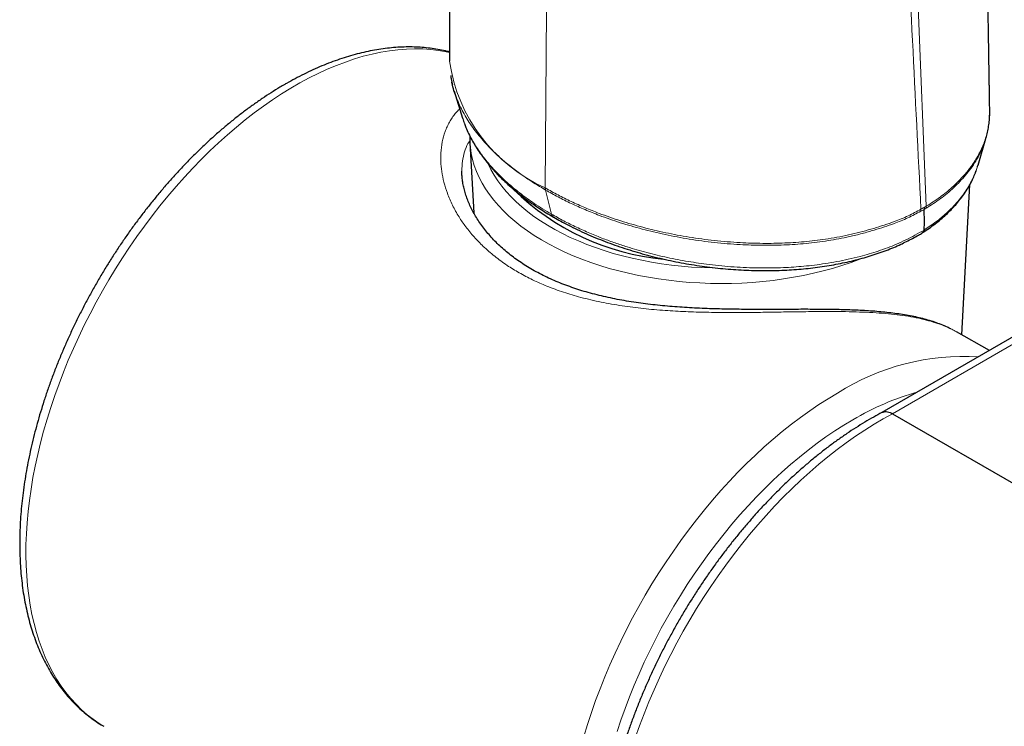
# Model space of a CAD drawing. Header units: millimetres. Extents: x 8 to 2236, y 12 to 2208.
# Tile 111 of 173: x 2026 to 2072, y 709 to 742. Entities that reach past the tile are written whole.
import ezdxf

# ---------------------------------------------------------------- set-up
doc = ezdxf.new("R2010")
doc.units = ezdxf.units.MM

msp = doc.modelspace()

# ---------------------------------------------------------------- linework, layer by layer
at = {"color": 252, "linetype": 'Continuous', "lineweight": 0}
for p, q in [((2064.67, 821.284), (2068.269, 733.51)), ((2050.689, 742.588), (2050.633, 734.358)), ((2050.633, 734.358), (2050.644, 734.262)), ((2050.644, 734.262), (2050.917, 733.147)), ((2082.824, 733.223), (2066.714, 723.912)), ((2068.013, 733.28), (2068.025, 733.372)), ((2068.17, 733.363), (2068.261, 733.421)), ((2068.261, 733.421), (2068.269, 733.51))]:
    msp.add_line(p, q, dxfattribs=at)
at = {"color": 7, "linetype": 'Continuous', "lineweight": 30}
for p, q in [((2046.199, 740.228), (2046.199, 740.221)), ((2046.413, 738.841), (2046.798, 737.595)), ((2046.804, 737.603), (2046.813, 737.576)), ((2047.145, 736.443), (2047.144, 736.458)), ((2047.145, 736.443), (2047.317, 733.206)), ((2070.667, 735.412), (2071.03, 736.646)), ((2070.663, 735.413), (2070.66, 735.403)), ((2069.918, 727.563), (2070.286, 734.51)), ((2083.442, 733.919), (2066.209, 723.959)), ((2071.198, 726.842), (2069.673, 727.701)), ((2066.714, 723.912), (2085.805, 712.89))]:
    msp.add_line(p, q, dxfattribs=at)
at = {"color": 252, "linetype": 'Continuous', "lineweight": 0, "flags": 128}
for points in [[(2046.2, 740.628), (2046.045, 740.661), (2045.69, 740.724), (2045.328, 740.767), (2044.958, 740.792), (2044.581, 740.799), (2044.198, 740.787), (2043.809, 740.756), (2043.414, 740.707), (2043.015, 740.639), (2042.611, 740.553), (2042.203, 740.449), (2041.791, 740.326), (2041.376, 740.186), (2040.958, 740.028), (2040.539, 739.851), (2040.117, 739.658), (2039.694, 739.447), (2039.271, 739.219), (2038.847, 738.975), (2038.424, 738.714), (2038.001, 738.436), (2037.579, 738.143), (2037.16, 737.835), (2036.742, 737.511), (2036.327, 737.172), (2035.915, 736.819), (2035.507, 736.452), (2035.103, 736.072), (2034.704, 735.678), (2034.309, 735.272), (2033.92, 734.853), (2033.537, 734.423), (2033.16, 733.982), (2032.79, 733.53), (2032.428, 733.067), (2032.073, 732.595), (2031.726, 732.114), (2031.387, 731.624), (2031.058, 731.127), (2030.737, 730.622), (2030.426, 730.11), (2030.125, 729.592), (2029.835, 729.068), (2029.555, 728.539), (2029.286, 728.005), (2029.028, 727.468), (2028.782, 726.928), (2028.548, 726.385), (2028.326, 725.84), (2028.116, 725.294), (2027.919, 724.747), (2027.735, 724.2), (2027.563, 723.654), (2027.405, 723.109), (2027.261, 722.565), (2027.13, 722.024), (2027.013, 721.486), (2026.909, 720.952), (2026.82, 720.422), (2026.745, 719.898), (2026.684, 719.378), (2026.637, 718.865), (2026.605, 718.358), (2026.587, 717.859), (2026.583, 717.368), (2026.594, 716.885), (2026.619, 716.411), (2026.659, 715.947), (2026.713, 715.492), (2026.781, 715.049), (2026.863, 714.616), (2026.959, 714.195), (2027.07, 713.787), (2027.194, 713.39), (2027.331, 713.007), (2027.483, 712.638), (2027.647, 712.282), (2027.825, 711.94), (2028.016, 711.613), (2028.219, 711.302), (2028.435, 711.006), (2028.664, 710.725), (2028.904, 710.461), (2029.156, 710.213), (2029.419, 709.982), (2029.694, 709.767), (2029.979, 709.57), (2030.184, 709.443)], [(2065.346, 731.114), (2065.198, 731.056), (2064.787, 730.906), (2064.365, 730.765), (2063.934, 730.635), (2063.493, 730.515), (2063.044, 730.407), (2062.587, 730.309), (2062.124, 730.222), (2061.655, 730.146), (2061.181, 730.082), (2060.702, 730.03), (2060.221, 729.989), (2059.736, 729.959), (2059.25, 729.942), (2058.763, 729.936), (2058.276, 729.942), (2057.79, 729.96), (2057.306, 729.989), (2056.824, 730.03), (2056.346, 730.083), (2055.872, 730.147), (2055.403, 730.223), (2054.94, 730.31), (2054.483, 730.408), (2054.034, 730.517), (2053.594, 730.637), (2053.162, 730.767), (2052.741, 730.908), (2052.329, 731.059), (2051.93, 731.219), (2051.542, 731.389), (2051.167, 731.569), (2050.805, 731.757), (2050.457, 731.953), (2050.124, 732.159), (2049.806, 732.371), (2049.503, 732.592), (2049.217, 732.819), (2048.948, 733.054), (2048.696, 733.294), (2048.461, 733.54), (2048.245, 733.792), (2048.047, 734.049), (2047.868, 734.311), (2047.708, 734.576), (2047.567, 734.845), (2047.446, 735.118), (2047.345, 735.393), (2047.264, 735.67), (2047.203, 735.949), (2047.162, 736.229), (2047.145, 736.443)], [(2048.004, 735.442), (2048.117, 735.212), (2048.265, 734.951), (2048.432, 734.694), (2048.617, 734.441), (2048.821, 734.193), (2049.044, 733.95), (2049.284, 733.713), (2049.541, 733.482), (2049.816, 733.258), (2050.106, 733.041), (2050.413, 732.831), (2050.735, 732.628), (2051.071, 732.434), (2051.421, 732.249), (2051.785, 732.072), (2052.162, 731.904), (2052.551, 731.746), (2052.951, 731.598), (2053.361, 731.459), (2053.782, 731.331), (2054.212, 731.213), (2054.65, 731.106), (2055.095, 731.01), (2055.547, 730.925), (2056.005, 730.851), (2056.469, 730.789), (2056.936, 730.738), (2057.407, 730.698), (2057.88, 730.671), (2058.354, 730.655), (2058.558, 730.651)], [(2052.412, 708.971), (2052.581, 709.524), (2052.764, 710.077), (2052.959, 710.631), (2053.167, 711.184), (2053.388, 711.736), (2053.621, 712.286), (2053.866, 712.834), (2054.122, 713.379), (2054.39, 713.92), (2054.67, 714.457), (2054.96, 714.989), (2055.261, 715.516), (2055.571, 716.036), (2055.892, 716.55), (2056.222, 717.057), (2056.561, 717.556), (2056.909, 718.046), (2057.265, 718.528), (2057.629, 719), (2058, 719.462), (2058.379, 719.913), (2058.764, 720.354), (2059.155, 720.783), (2059.552, 721.199), (2059.954, 721.603), (2060.361, 721.994), (2060.772, 722.372), (2061.187, 722.736), (2061.606, 723.085), (2062.027, 723.42), (2062.451, 723.74), (2062.877, 724.044), (2063.304, 724.333), (2063.733, 724.605), (2064.161, 724.861)], [(2064.875, 723.632), (2064.459, 723.384), (2064.043, 723.119), (2063.628, 722.838), (2063.215, 722.541), (2062.804, 722.229), (2062.396, 721.902), (2061.99, 721.561), (2061.588, 721.205), (2061.19, 720.835), (2060.796, 720.452), (2060.407, 720.057), (2060.024, 719.648), (2059.646, 719.228), (2059.275, 718.797), (2058.911, 718.355), (2058.553, 717.902), (2058.204, 717.44), (2057.862, 716.968), (2057.529, 716.488), (2057.204, 716), (2056.889, 715.504), (2056.584, 715.002), (2056.288, 714.493), (2056.003, 713.978), (2055.728, 713.459), (2055.465, 712.934), (2055.213, 712.407), (2054.972, 711.876), (2054.744, 711.342), (2054.527, 710.807), (2054.324, 710.27), (2054.132, 709.733), (2053.954, 709.196)], [(2066.714, 723.912), (2066.283, 723.677), (2065.853, 723.424), (2065.423, 723.155), (2064.994, 722.87), (2064.566, 722.569), (2064.14, 722.252), (2063.717, 721.92), (2063.296, 721.573), (2062.879, 721.212), (2062.465, 720.836), (2062.055, 720.447), (2061.651, 720.045), (2061.251, 719.63), (2060.857, 719.202), (2060.469, 718.763), (2060.088, 718.313), (2059.714, 717.852), (2059.347, 717.38), (2058.988, 716.899), (2058.637, 716.409), (2058.295, 715.91), (2057.962, 715.403), (2057.638, 714.889), (2057.324, 714.368), (2057.02, 713.841), (2056.727, 713.308), (2056.444, 712.77), (2056.173, 712.227), (2055.913, 711.681), (2055.665, 711.132), (2055.429, 710.58), (2055.205, 710.027), (2054.994, 709.472), (2054.796, 708.916)]]:
    msp.add_lwpolyline(points, dxfattribs=at)
at = {"color": 252, "linetype": 'Continuous', "lineweight": 0}
for centre, radius, start, end in [((2053.747, 741.321), 7.628, 188.2924, 245.9104), ((2070.004, 715.694), 10.87, 86.4295, 122.5146), ((2071.462, 712.459), 12.97, 106.0178, 120.5219)]:
    msp.add_arc(centre, radius, start, end, dxfattribs=at)
at = {"color": 7, "linetype": 'Continuous', "lineweight": 30}
msp.add_arc((2057.174, 742.447), 11.435, 225.4946, 264.6043, dxfattribs=at)
for points, knots in [([(2045.067, 826.907), (2045.07, 826.825), (2045.077, 826.579), (2045.089, 826.168), (2045.104, 825.666), (2045.119, 825.147), (2045.134, 824.599), (2045.147, 824.142), (2045.157, 823.8), (2045.163, 823.597), (2045.167, 823.438), (2045.171, 823.319), (2045.174, 823.198), (2045.178, 823.044), (2045.184, 822.827), (2045.192, 822.558), (2045.201, 822.237), (2045.212, 821.826), (2045.226, 821.327), (2045.242, 820.743), (2045.255, 820.256), (2045.265, 819.879), (2045.272, 819.624), (2045.278, 819.366), (2045.285, 819.119), (2045.291, 818.899), (2045.296, 818.719), (2045.299, 818.577), (2045.303, 818.444), (2045.307, 818.292), (2045.312, 818.096), (2045.318, 817.862), (2045.325, 817.592), (2045.334, 817.242), (2045.344, 816.832), (2045.356, 816.378), (2045.367, 815.945), (2045.377, 815.534), (2045.387, 815.155), (2045.395, 814.814), (2045.402, 814.537), (2045.407, 814.313), (2045.412, 814.112), (2045.418, 813.89), (2045.424, 813.629), (2045.431, 813.34), (2045.438, 813.034), (2045.446, 812.688), (2045.456, 812.302), (2045.466, 811.879), (2045.475, 811.455), (2045.485, 811.035), (2045.495, 810.621), (2045.503, 810.256), (2045.51, 809.954), (2045.515, 809.723), (2045.52, 809.514), (2045.524, 809.304), (2045.53, 809.074), (2045.536, 808.799), (2045.543, 808.476), (2045.551, 808.097), (2045.56, 807.675), (2045.57, 807.21), (2045.579, 806.784), (2045.587, 806.418), (2045.593, 806.138), (2045.598, 805.889), (2045.603, 805.678), (2045.606, 805.506), (2045.609, 805.361), (2045.612, 805.215), (2045.616, 805.041), (2045.62, 804.824), (2045.625, 804.577), (2045.63, 804.318), (2045.637, 803.985), (2045.645, 803.586), (2045.654, 803.144), (2045.662, 802.746), (2045.668, 802.396), (2045.674, 802.081), (2045.679, 801.835), (2045.683, 801.63), (2045.687, 801.441), (2045.691, 801.212), (2045.696, 800.96), (2045.7, 800.701), (2045.705, 800.449), (2045.71, 800.206), (2045.715, 799.891), (2045.722, 799.515), (2045.73, 799.087), (2045.736, 798.732), (2045.741, 798.447), (2045.745, 798.227), (2045.748, 798.031), (2045.751, 797.86), (2045.754, 797.712), (2045.756, 797.583), (2045.758, 797.455), (2045.761, 797.298), (2045.765, 797.092), (2045.769, 796.841), (2045.774, 796.519), (2045.78, 796.157), (2045.787, 795.755), (2045.793, 795.373), (2045.799, 795.013), (2045.804, 794.692), (2045.808, 794.425), (2045.812, 794.206), (2045.815, 794.013), (2045.818, 793.803), (2045.823, 793.507), (2045.829, 793.123), (2045.836, 792.663), (2045.843, 792.186), (2045.85, 791.707), (2045.857, 791.239), (2045.863, 790.77), (2045.87, 790.312), (2045.876, 789.872), (2045.882, 789.463), (2045.887, 789.11), (2045.891, 788.793), (2045.895, 788.507), (2045.899, 788.196), (2045.903, 787.898), (2045.907, 787.615), (2045.91, 787.356), (2045.914, 787.079), (2045.917, 786.791), (2045.921, 786.519), (2045.924, 786.29), (2045.926, 786.125), (2045.927, 786.007), (2045.928, 785.908), (2045.93, 785.757), (2045.933, 785.527), (2045.937, 785.215), (2045.941, 784.856), (2045.946, 784.462), (2045.951, 784.036), (2045.956, 783.587), (2045.961, 783.189), (2045.965, 782.848), (2045.968, 782.568), (2045.971, 782.283), (2045.974, 782.009), (2045.977, 781.768), (2045.979, 781.578), (2045.981, 781.412), (2045.983, 781.235), (2045.985, 781.01), (2045.988, 780.733), (2045.991, 780.412), (2045.995, 780.068), (2045.999, 779.722), (2046.002, 779.351), (2046.006, 778.956), (2046.011, 778.542), (2046.014, 778.158), (2046.017, 777.831), (2046.02, 777.565), (2046.022, 777.358), (2046.024, 777.178), (2046.025, 776.998), (2046.027, 776.794), (2046.03, 776.548), (2046.032, 776.26), (2046.035, 775.94), (2046.039, 775.531), (2046.043, 775.052), (2046.048, 774.51), (2046.052, 773.977), (2046.056, 773.501), (2046.06, 773.091), (2046.062, 772.755), (2046.065, 772.453), (2046.067, 772.154), (2046.07, 771.84), (2046.072, 771.488), (2046.075, 771.103), (2046.079, 770.673), (2046.082, 770.197), (2046.086, 769.717), (2046.089, 769.252), (2046.092, 768.819), (2046.095, 768.397), (2046.098, 767.985), (2046.1, 767.588), (2046.103, 767.217), (2046.105, 766.891), (2046.107, 766.614), (2046.108, 766.372), (2046.11, 766.133), (2046.111, 765.876), (2046.113, 765.592), (2046.115, 765.277), (2046.117, 764.931), (2046.119, 764.555), (2046.122, 764.152), (2046.124, 763.721), (2046.126, 763.267), (2046.129, 762.849), (2046.131, 762.491), (2046.132, 762.218), (2046.133, 761.996), (2046.134, 761.813), (2046.135, 761.642), (2046.136, 761.436), (2046.138, 761.173), (2046.139, 760.848), (2046.141, 760.49), (2046.143, 760.113), (2046.146, 759.36), (2046.15, 758.527), (2046.154, 757.628), (2046.156, 757.051), (2046.158, 756.602), (2046.159, 756.276), (2046.16, 756.07), (2046.161, 755.894), (2046.161, 755.748), (2046.162, 755.575), (2046.163, 755.345), (2046.164, 755.031), (2046.165, 754.657), (2046.167, 754.227), (2046.169, 753.743), (2046.17, 753.212), (2046.172, 752.636), (2046.174, 752.017), (2046.176, 751.487), (2046.177, 751.059), (2046.178, 750.762), (2046.179, 750.494), (2046.179, 750.271), (2046.18, 750.093), (2046.18, 749.959), (2046.18, 749.845), (2046.181, 749.721), (2046.181, 749.563), (2046.181, 749.368), (2046.182, 749.136), (2046.183, 748.868), (2046.184, 748.441), (2046.185, 747.878), (2046.187, 747.137), (2046.188, 746.366), (2046.19, 745.558), (2046.191, 744.762), (2046.192, 744.159), (2046.193, 743.758), (2046.193, 743.571), (2046.193, 743.415), (2046.193, 743.295), (2046.194, 743.207), (2046.194, 743.132), (2046.194, 743.038), (2046.194, 742.894), (2046.194, 742.692), (2046.195, 742.426), (2046.195, 742.102), (2046.195, 741.719), (2046.196, 741.277), (2046.197, 740.777), (2046.197, 740.419), (2046.197, 740.227), (2046.197, 740.221)], [0, 0, 0, 0, 0.002841, 0.008596, 0.014329, 0.020354, 0.02673, 0.033441, 0.036307, 0.038665, 0.040514, 0.041855, 0.042804, 0.044718, 0.047237, 0.050361, 0.054091, 0.05842, 0.064675, 0.071458, 0.078768, 0.081646, 0.084598, 0.087624, 0.090632, 0.093206, 0.095295, 0.0969, 0.098118, 0.099935, 0.102202, 0.104919, 0.108086, 0.111573, 0.117078, 0.122339, 0.127355, 0.132127, 0.136608, 0.140563, 0.143958, 0.146232, 0.148363, 0.150926, 0.153953, 0.157412, 0.160976, 0.164565, 0.169436, 0.174349, 0.179251, 0.18411, 0.188925, 0.193596, 0.196752, 0.199387, 0.201603, 0.203996, 0.20666, 0.209598, 0.213489, 0.217858, 0.222725, 0.22809, 0.233953, 0.237459, 0.240775, 0.243648, 0.246077, 0.248063, 0.249607, 0.251107, 0.253111, 0.255624, 0.258606, 0.261626, 0.264571, 0.270137, 0.275411, 0.279846, 0.283886, 0.287513, 0.290727, 0.292414, 0.29459, 0.29726, 0.300306, 0.303298, 0.306193, 0.308992, 0.311695, 0.317048, 0.321979, 0.326481, 0.329289, 0.331819, 0.334071, 0.336045, 0.33774, 0.339157, 0.340491, 0.342178, 0.344544, 0.347589, 0.350836, 0.355639, 0.360077, 0.364678, 0.36881, 0.372501, 0.375758, 0.378014, 0.380056, 0.382415, 0.385222, 0.390274, 0.395633, 0.401106, 0.406691, 0.412137, 0.417256, 0.422868, 0.427923, 0.432404, 0.436967, 0.440087, 0.44334, 0.446829, 0.450822, 0.453598, 0.456579, 0.459765, 0.463156, 0.466511, 0.469154, 0.471042, 0.472193, 0.473224, 0.47445, 0.477425, 0.481152, 0.485193, 0.489814, 0.494733, 0.499898, 0.505307, 0.50845, 0.51167, 0.514967, 0.51829, 0.521113, 0.523295, 0.524842, 0.526824, 0.529408, 0.532595, 0.536384, 0.540495, 0.544468, 0.548297, 0.553327, 0.558085, 0.56257, 0.5666, 0.569376, 0.571754, 0.573733, 0.575605, 0.577967, 0.580783, 0.58409, 0.587884, 0.591848, 0.59819, 0.604434, 0.61058, 0.61658, 0.620884, 0.624751, 0.628183, 0.631288, 0.635079, 0.639038, 0.643448, 0.648401, 0.653897, 0.659879, 0.664983, 0.669968, 0.674833, 0.679578, 0.684203, 0.688558, 0.692403, 0.695477, 0.698123, 0.700771, 0.703733, 0.707008, 0.710596, 0.714615, 0.718949, 0.7236, 0.728566, 0.733848, 0.7393, 0.743046, 0.746201, 0.748763, 0.750733, 0.752508, 0.754692, 0.757859, 0.761622, 0.765908, 0.770275, 0.774653, 0.791951, 0.799111, 0.805772, 0.811931, 0.814647, 0.817046, 0.819071, 0.82072, 0.822112, 0.825059, 0.828689, 0.833, 0.837994, 0.843588, 0.849744, 0.856395, 0.86354, 0.871179, 0.87477, 0.878354, 0.881465, 0.884047, 0.886101, 0.887627, 0.888673, 0.890073, 0.891901, 0.894156, 0.896839, 0.899949, 0.90344, 0.911619, 0.919471, 0.929125, 0.938322, 0.9475, 0.956721, 0.959227, 0.961393, 0.963202, 0.964653, 0.965542, 0.966238, 0.967264, 0.968813, 0.971211, 0.974285, 0.978035, 0.982463, 0.987567, 0.993347, 0.999804, 1, 1, 1, 1]), ([(2071.21, 737.966), (2071.21, 737.972), (2071.207, 738.107), (2071.203, 738.355), (2071.198, 738.691), (2071.193, 738.962), (2071.19, 739.173), (2071.187, 739.329), (2071.185, 739.461), (2071.183, 739.576), (2071.181, 739.692), (2071.18, 739.812), (2071.177, 739.947), (2071.175, 740.096), (2071.172, 740.258), (2071.169, 740.492), (2071.164, 740.807), (2071.157, 741.215), (2071.15, 741.629), (2071.144, 742.043), (2071.138, 742.449), (2071.131, 742.883), (2071.124, 743.344), (2071.116, 743.832), (2071.108, 744.345), (2071.101, 744.784), (2071.096, 745.13), (2071.093, 745.366), (2071.089, 745.568), (2071.087, 745.738), (2071.085, 745.877), (2071.083, 746.009), (2071.08, 746.166), (2071.077, 746.377), (2071.073, 746.645), (2071.069, 746.949), (2071.064, 747.266), (2071.058, 747.694), (2071.05, 748.214), (2071.041, 748.813), (2071.033, 749.359), (2071.026, 749.854), (2071.02, 750.299), (2071.014, 750.695), (2071.009, 751.039), (2071.005, 751.331), (2071.002, 751.573), (2070.998, 751.801), (2070.995, 752.053), (2070.991, 752.357), (2070.986, 752.699), (2070.98, 753.13), (2070.973, 753.65), (2070.964, 754.264), (2070.956, 754.9), (2070.947, 755.544), (2070.938, 756.185), (2070.931, 756.739), (2070.925, 757.2), (2070.92, 757.557), (2070.916, 757.881), (2070.912, 758.168), (2070.909, 758.42), (2070.906, 758.668), (2070.902, 758.929), (2070.899, 759.229), (2070.894, 759.555), (2070.89, 759.896), (2070.886, 760.234), (2070.882, 760.562), (2070.877, 760.934), (2070.872, 761.342), (2070.866, 761.788), (2070.861, 762.236), (2070.855, 762.709), (2070.849, 763.205), (2070.843, 763.708), (2070.836, 764.229), (2070.83, 764.765), (2070.824, 765.314), (2070.817, 765.848), (2070.811, 766.383), (2070.805, 766.935), (2070.799, 767.428), (2070.794, 767.839), (2070.79, 768.155), (2070.787, 768.459), (2070.784, 768.747), (2070.781, 769.029), (2070.777, 769.315), (2070.774, 769.638), (2070.77, 769.953), (2070.767, 770.24), (2070.764, 770.474), (2070.762, 770.676), (2070.76, 770.837), (2070.759, 770.967), (2070.758, 771.085), (2070.756, 771.247), (2070.753, 771.472), (2070.75, 771.77), (2070.747, 772.108), (2070.742, 772.485), (2070.738, 772.9), (2070.734, 773.284), (2070.73, 773.624), (2070.727, 773.897), (2070.725, 774.143), (2070.723, 774.356), (2070.721, 774.545), (2070.719, 774.734), (2070.716, 774.939), (2070.714, 775.172), (2070.711, 775.425), (2070.709, 775.688), (2070.706, 775.952), (2070.703, 776.207), (2070.701, 776.452), (2070.699, 776.68), (2070.696, 776.892), (2070.694, 777.082), (2070.693, 777.251), (2070.691, 777.421), (2070.689, 777.613), (2070.687, 777.847), (2070.684, 778.118), (2070.681, 778.407), (2070.678, 778.693), (2070.675, 779.042), (2070.671, 779.44), (2070.667, 779.837), (2070.664, 780.153), (2070.662, 780.398), (2070.66, 780.616), (2070.658, 780.808), (2070.656, 780.981), (2070.654, 781.157), (2070.652, 781.359), (2070.65, 781.6), (2070.648, 781.863), (2070.645, 782.131), (2070.643, 782.391), (2070.64, 782.674), (2070.637, 782.977), (2070.634, 783.296), (2070.631, 783.594), (2070.629, 783.845), (2070.627, 784.046), (2070.626, 784.204), (2070.625, 784.344), (2070.623, 784.476), (2070.622, 784.617), (2070.621, 784.787), (2070.619, 784.995), (2070.616, 785.232), (2070.614, 785.518), (2070.611, 785.839), (2070.608, 786.187), (2070.605, 786.526), (2070.602, 786.852), (2070.6, 787.13), (2070.598, 787.357), (2070.596, 787.534), (2070.595, 787.69), (2070.593, 787.828), (2070.592, 787.964), (2070.591, 788.122), (2070.589, 788.313), (2070.587, 788.54), (2070.585, 788.788), (2070.583, 789.043), (2070.581, 789.287), (2070.579, 789.513), (2070.577, 789.778), (2070.574, 790.072), (2070.571, 790.399), (2070.569, 790.708), (2070.566, 791.018), (2070.564, 791.338), (2070.561, 791.677), (2070.557, 792.139), (2070.552, 792.725), (2070.546, 793.44), (2070.542, 794.037), (2070.538, 794.504), (2070.535, 794.817), (2070.533, 795.104), (2070.531, 795.358), (2070.529, 795.59), (2070.527, 795.837), (2070.525, 796.123), (2070.523, 796.455), (2070.52, 796.813), (2070.517, 797.171), (2070.514, 797.523), (2070.512, 797.867), (2070.509, 798.206), (2070.507, 798.525), (2070.505, 798.812), (2070.503, 799.065), (2070.501, 799.304), (2070.499, 799.561), (2070.497, 799.856), (2070.494, 800.189), (2070.492, 800.55), (2070.489, 800.938), (2070.486, 801.351), (2070.483, 801.785), (2070.48, 802.18), (2070.478, 802.511), (2070.476, 802.756), (2070.474, 802.948), (2070.473, 803.105), (2070.472, 803.257), (2070.471, 803.429), (2070.47, 803.651), (2070.468, 803.925), (2070.465, 804.256), (2070.463, 804.626), (2070.46, 804.977), (2070.458, 805.302), (2070.456, 805.592), (2070.454, 805.886), (2070.452, 806.162), (2070.451, 806.389), (2070.449, 806.563), (2070.449, 806.69), (2070.448, 806.803), (2070.447, 806.916), (2070.446, 807.044), (2070.445, 807.22), (2070.443, 807.452), (2070.442, 807.744), (2070.438, 808.198), (2070.434, 808.803), (2070.43, 809.552), (2070.425, 810.192), (2070.422, 810.708), (2070.42, 811.083), (2070.418, 811.417), (2070.415, 811.755), (2070.413, 812.129), (2070.41, 812.571), (2070.407, 813.056), (2070.404, 813.572), (2070.401, 814.045), (2070.399, 814.452), (2070.397, 814.77), (2070.395, 815.04), (2070.394, 815.272), (2070.392, 815.493), (2070.391, 815.749), (2070.389, 816.06), (2070.387, 816.431), (2070.384, 816.836), (2070.382, 817.265), (2070.379, 817.657), (2070.377, 818.008), (2070.375, 818.315), (2070.374, 818.616), (2070.372, 818.892), (2070.371, 819.123), (2070.37, 819.306), (2070.369, 819.47), (2070.368, 819.647), (2070.366, 819.863), (2070.365, 820.12), (2070.363, 820.417), (2070.361, 820.739), (2070.36, 821.067), (2070.357, 821.493), (2070.354, 821.999), (2070.351, 822.571), (2070.348, 823.038), (2070.346, 823.41), (2070.345, 823.693), (2070.344, 823.871), (2070.343, 823.954)], [0, 0, 0, 0, 0.000187, 0.004721, 0.008628, 0.011908, 0.014161, 0.015977, 0.017357, 0.018748, 0.019985, 0.021386, 0.02295, 0.024677, 0.026567, 0.028621, 0.032811, 0.037551, 0.042831, 0.047235, 0.051954, 0.05699, 0.062342, 0.068011, 0.073998, 0.080201, 0.083318, 0.086053, 0.088406, 0.090375, 0.091962, 0.093258, 0.094955, 0.097444, 0.100587, 0.104308, 0.108027, 0.111622, 0.119199, 0.126156, 0.132491, 0.138203, 0.143395, 0.147988, 0.151983, 0.155379, 0.158176, 0.160403, 0.163324, 0.166942, 0.170984, 0.175231, 0.181927, 0.189077, 0.196547, 0.204014, 0.211463, 0.218894, 0.223334, 0.227574, 0.231345, 0.234643, 0.237591, 0.240155, 0.243267, 0.246659, 0.2506, 0.254613, 0.258529, 0.262348, 0.266069, 0.271492, 0.276558, 0.281602, 0.287105, 0.293005, 0.298867, 0.304612, 0.31116, 0.317532, 0.323726, 0.329759, 0.336162, 0.342954, 0.346939, 0.350462, 0.353965, 0.357553, 0.360473, 0.363779, 0.367531, 0.371728, 0.374738, 0.377541, 0.379878, 0.381747, 0.383151, 0.384423, 0.38584, 0.388812, 0.392269, 0.396206, 0.400586, 0.405402, 0.410656, 0.413958, 0.417271, 0.420145, 0.422544, 0.424695, 0.426735, 0.429115, 0.431835, 0.434856, 0.437926, 0.440994, 0.444062, 0.446816, 0.449532, 0.452007, 0.454209, 0.456137, 0.457914, 0.460123, 0.462839, 0.466065, 0.469563, 0.472895, 0.476051, 0.481738, 0.486744, 0.489909, 0.492754, 0.495279, 0.497485, 0.499459, 0.501293, 0.503641, 0.506502, 0.509693, 0.512809, 0.515835, 0.518772, 0.522664, 0.526387, 0.529911, 0.533068, 0.535111, 0.536946, 0.538573, 0.539992, 0.541535, 0.543505, 0.545924, 0.548785, 0.551758, 0.555913, 0.559959, 0.563898, 0.567728, 0.57132, 0.573608, 0.57566, 0.577478, 0.57906, 0.580459, 0.582236, 0.584548, 0.587137, 0.590162, 0.593196, 0.59603, 0.598665, 0.601101, 0.605272, 0.608925, 0.612515, 0.616054, 0.619714, 0.623676, 0.627893, 0.635849, 0.644109, 0.652855, 0.656692, 0.660421, 0.663763, 0.666714, 0.669279, 0.671877, 0.675343, 0.679244, 0.683488, 0.687826, 0.69177, 0.69578, 0.699839, 0.703602, 0.706933, 0.709833, 0.712446, 0.715278, 0.718833, 0.722729, 0.726937, 0.731447, 0.736261, 0.741377, 0.746599, 0.750089, 0.752943, 0.75516, 0.756774, 0.758452, 0.760461, 0.762802, 0.766186, 0.770059, 0.774372, 0.779122, 0.782332, 0.785715, 0.789272, 0.792608, 0.795364, 0.797217, 0.798666, 0.799831, 0.801139, 0.80263, 0.804303, 0.807301, 0.81075, 0.814517, 0.823165, 0.831901, 0.840711, 0.845574, 0.84995, 0.853837, 0.857242, 0.861774, 0.866946, 0.872693, 0.878734, 0.885032, 0.88924, 0.892983, 0.896139, 0.898705, 0.901098, 0.903861, 0.907668, 0.912011, 0.916824, 0.921844, 0.927047, 0.930552, 0.934135, 0.937792, 0.941103, 0.943796, 0.945871, 0.947498, 0.949542, 0.952066, 0.955071, 0.958556, 0.962468, 0.96634, 0.970064, 0.977387, 0.984062, 0.990086, 0.993748, 0.997095, 1, 1, 1, 1]), ([(2046.197, 740.652), (2046.163, 740.662), (2046.015, 740.702), (2045.746, 740.756), (2045.39, 740.815), (2045.027, 740.855), (2044.657, 740.879), (2044.282, 740.885), (2043.901, 740.875), (2043.514, 740.847), (2043.123, 740.801), (2042.727, 740.739), (2042.327, 740.659), (2041.924, 740.562), (2041.518, 740.448), (2041.109, 740.317), (2040.698, 740.169), (2040.286, 740.005), (2039.873, 739.824), (2039.46, 739.627), (2039.053, 739.418), (2038.755, 739.254), (2038.595, 739.162), (2038.565, 739.145)], [0, 0, 0, 0, 0.014903, 0.064747, 0.11477, 0.164991, 0.215423, 0.266072, 0.316938, 0.368015, 0.419293, 0.470755, 0.522386, 0.574163, 0.626068, 0.678079, 0.730177, 0.782343, 0.83456, 0.886813, 0.93909, 0.98867, 1, 1, 1, 1]), ([(2046.251, 739.561), (2046.26, 739.502), (2046.281, 739.36), (2046.314, 739.219), (2046.334, 739.136)], [0, 0, 0, 0, 0.4117044, 1, 1, 1, 1]), ([(2038.565, 739.145), (2038.492, 739.102), (2038.282, 738.98), (2037.935, 738.765), (2037.525, 738.497), (2037.117, 738.214), (2036.712, 737.917), (2036.309, 737.607), (2035.909, 737.283), (2035.513, 736.946), (2035.121, 736.597), (2034.733, 736.235), (2034.349, 735.862), (2033.971, 735.477), (2033.598, 735.081), (2033.231, 734.675), (2032.87, 734.258), (2032.516, 733.832), (2032.168, 733.396), (2031.827, 732.952), (2031.494, 732.499), (2031.168, 732.038), (2030.851, 731.569), (2030.542, 731.094), (2030.242, 730.612), (2029.951, 730.124), (2029.669, 729.631), (2029.396, 729.132), (2029.134, 728.629), (2028.881, 728.122), (2028.639, 727.611), (2028.408, 727.098), (2028.188, 726.581), (2027.978, 726.063), (2027.78, 725.544), (2027.594, 725.023), (2027.419, 724.502), (2027.257, 723.981), (2027.106, 723.46), (2026.968, 722.941), (2026.842, 722.423), (2026.729, 721.908), (2026.628, 721.395), (2026.541, 720.885), (2026.466, 720.378), (2026.405, 719.876), (2026.357, 719.379), (2026.323, 718.886), (2026.301, 718.399), (2026.294, 717.919), (2026.3, 717.445), (2026.32, 716.978), (2026.353, 716.519), (2026.401, 716.067), (2026.462, 715.625), (2026.536, 715.192), (2026.625, 714.768), (2026.727, 714.355), (2026.843, 713.953), (2026.972, 713.562), (2027.115, 713.182), (2027.27, 712.815), (2027.439, 712.461), (2027.62, 712.12), (2027.814, 711.793), (2028.02, 711.48), (2028.237, 711.181), (2028.466, 710.897), (2028.706, 710.628), (2028.957, 710.374), (2029.218, 710.136), (2029.489, 709.913), (2029.77, 709.706), (2030.003, 709.55), (2030.145, 709.468), (2030.187, 709.444)], [0, 0, 0, 0, 0.00743, 0.021455, 0.035475, 0.049492, 0.063503, 0.077509, 0.091509, 0.105503, 0.11949, 0.133472, 0.147447, 0.161416, 0.17538, 0.189338, 0.203291, 0.21724, 0.231185, 0.245126, 0.259064, 0.273, 0.286933, 0.300864, 0.314795, 0.328724, 0.342654, 0.356583, 0.370514, 0.384445, 0.398378, 0.412313, 0.426251, 0.440192, 0.454137, 0.468086, 0.482039, 0.495997, 0.509961, 0.523931, 0.537907, 0.55189, 0.56588, 0.579877, 0.593881, 0.607892, 0.621911, 0.635936, 0.649967, 0.664005, 0.678046, 0.692091, 0.706137, 0.720181, 0.734221, 0.748252, 0.762272, 0.776275, 0.790257, 0.804211, 0.818133, 0.832016, 0.845855, 0.859643, 0.873378, 0.887055, 0.900671, 0.914228, 0.927724, 0.941165, 0.954553, 0.967897, 0.981204, 0.994483, 1, 1, 1, 1]), ([(2046.488, 738.626), (2046.469, 738.677), (2046.407, 738.841), (2046.348, 739.048), (2046.318, 739.204), (2046.31, 739.246)], [0, 0, 0, 0, 0.248531, 0.802241, 1, 1, 1, 1]), ([(2071.027, 736.637), (2071.03, 736.647), (2071.063, 736.746), (2071.108, 736.939), (2071.161, 737.214), (2071.195, 737.493), (2071.211, 737.744), (2071.209, 737.902), (2071.208, 737.966)], [0, 0, 0, 0, 0.021788, 0.228125, 0.435635, 0.644797, 0.85591, 1, 1, 1, 1]), ([(2046.807, 737.573), (2046.819, 737.53), (2046.838, 737.465), (2046.863, 737.402), (2046.871, 737.381)], [0, 0, 0, 0, 0.669507, 1, 1, 1, 1]), ([(2046.886, 737.34), (2046.909, 737.28), (2046.966, 737.124), (2047.079, 736.874), (2047.223, 736.59), (2047.387, 736.307), (2047.57, 736.024), (2047.772, 735.743), (2047.992, 735.465), (2048.23, 735.19), (2048.486, 734.919), (2048.758, 734.653), (2049.046, 734.392), (2049.351, 734.137), (2049.671, 733.888), (2050.008, 733.644), (2050.342, 733.418), (2050.677, 733.207), (2050.896, 733.075), (2051.012, 733.011), (2051.013, 733.011)], [0, 0, 0, 0, 0.035688, 0.092801, 0.15064, 0.20921, 0.268781, 0.328986, 0.389814, 0.451165, 0.51293, 0.574995, 0.637239, 0.699529, 0.762241, 0.825466, 0.888891, 0.943073, 0.999581, 1, 1, 1, 1]), ([(2047.142, 736.757), (2047.141, 736.739), (2047.136, 736.64), (2047.141, 736.541), (2047.145, 736.459)], [0, 0, 0, 0, 0.175403, 1, 1, 1, 1]), ([(2070.639, 735.333), (2070.646, 735.352), (2070.654, 735.375), (2070.66, 735.399), (2070.661, 735.403)], [0, 0, 0, 0, 0.822251, 1, 1, 1, 1]), ([(2069.404, 727.839), (2069.354, 727.864), (2069.211, 727.934), (2068.964, 728.037), (2068.664, 728.147), (2068.351, 728.245), (2068.03, 728.331), (2067.698, 728.406), (2067.355, 728.471), (2066.999, 728.528), (2066.635, 728.576), (2066.264, 728.616), (2065.887, 728.649), (2065.505, 728.676), (2065.118, 728.697), (2064.729, 728.713), (2064.333, 728.724), (2063.931, 728.732), (2063.52, 728.737), (2063.102, 728.74), (2062.68, 728.741), (2062.256, 728.74), (2061.827, 728.739), (2061.392, 728.737), (2060.951, 728.736), (2060.505, 728.736), (2060.055, 728.737), (2059.602, 728.741), (2059.148, 728.747), (2058.692, 728.757), (2058.233, 728.77), (2057.774, 728.788), (2057.314, 728.811), (2056.854, 728.84), (2056.397, 728.875), (2055.944, 728.917), (2055.496, 728.965), (2055.052, 729.022), (2054.613, 729.087), (2054.179, 729.161), (2053.752, 729.243), (2053.333, 729.334), (2052.924, 729.434), (2052.524, 729.543), (2052.137, 729.661), (2051.761, 729.788), (2051.398, 729.924), (2051.044, 730.071), (2050.699, 730.227), (2050.364, 730.394), (2050.041, 730.571), (2049.732, 730.755), (2049.437, 730.948), (2049.157, 731.147), (2048.892, 731.354), (2048.643, 731.567), (2048.406, 731.788), (2048.182, 732.018), (2047.971, 732.256), (2047.777, 732.499), (2047.599, 732.744), (2047.438, 732.992), (2047.295, 733.239), (2047.17, 733.484), (2047.063, 733.727), (2046.973, 733.969), (2046.898, 734.21), (2046.841, 734.448), (2046.8, 734.679), (2046.776, 734.9), (2046.767, 735.052), (2046.769, 735.127), (2046.769, 735.135)], [0, 0, 0, 0, 0.009008, 0.02522, 0.041469, 0.057654, 0.0737, 0.089297, 0.105267, 0.121111, 0.136767, 0.152195, 0.167373, 0.182292, 0.196948, 0.211345, 0.225494, 0.239652, 0.253853, 0.268031, 0.282089, 0.295945, 0.309719, 0.323648, 0.337585, 0.351552, 0.365572, 0.379598, 0.393586, 0.407647, 0.421777, 0.435969, 0.450212, 0.464494, 0.478799, 0.493107, 0.50739, 0.521639, 0.535974, 0.550331, 0.564692, 0.579035, 0.593342, 0.607595, 0.62178, 0.635884, 0.64991, 0.663944, 0.678201, 0.692501, 0.706825, 0.721154, 0.735463, 0.749737, 0.76396, 0.778135, 0.792453, 0.807065, 0.821771, 0.836537, 0.851327, 0.866097, 0.880808, 0.89543, 0.909945, 0.924464, 0.939323, 0.95419, 0.968994, 0.98369, 0.998241, 1, 1, 1, 1]), ([(2046.767, 735.135), (2046.767, 735.134), (2046.767, 735.132), (2046.767, 735.13), (2046.767, 735.129)], [0, 0, 0, 0, 0.272999, 1, 1, 1, 1]), ([(2068.088, 732.281), (2068.125, 732.304), (2068.262, 732.39), (2068.485, 732.547), (2068.756, 732.751), (2069.012, 732.963), (2069.252, 733.182), (2069.477, 733.407), (2069.686, 733.639), (2069.878, 733.876), (2070.052, 734.118), (2070.209, 734.365), (2070.348, 734.615), (2070.468, 734.869), (2070.547, 735.054), (2070.58, 735.155), (2070.584, 735.168)], [0, 0, 0, 0, 0.0296777, 0.1101232, 0.1905512, 0.2709482, 0.3512891, 0.4315405, 0.5116615, 0.5916056, 0.6713239, 0.7507279, 0.8294851, 0.9083895, 0.9876665, 1, 1, 1, 1]), ([(2068.181, 733.453), (2068.181, 733.45), (2068.18, 733.418), (2068.175, 733.389), (2068.17, 733.363)], [0, 0, 0, 0, 0.103438, 1, 1, 1, 1]), ([(2068.174, 732.411), (2068.181, 732.574), (2068.195, 732.901), (2068.178, 733.206), (2068.17, 733.36)], [0, 0, 0, 0, 0.496765, 1, 1, 1, 1]), ([(2051.012, 733.012), (2051.016, 733.009), (2051.125, 732.943), (2051.354, 732.816), (2051.716, 732.625), (2052.11, 732.43), (2052.531, 732.237), (2052.962, 732.053), (2053.402, 731.878), (2053.85, 731.714), (2054.306, 731.56), (2054.77, 731.415), (2055.24, 731.281), (2055.715, 731.157), (2056.194, 731.044), (2056.676, 730.943), (2057.16, 730.852), (2057.645, 730.773), (2058.13, 730.704), (2058.615, 730.648), (2059.098, 730.602), (2059.579, 730.568), (2060.057, 730.544), (2060.532, 730.532), (2061.001, 730.531), (2061.464, 730.541), (2061.92, 730.562), (2062.367, 730.594), (2062.808, 730.636), (2063.242, 730.688), (2063.67, 730.751), (2064.09, 730.823), (2064.501, 730.906), (2064.904, 730.999), (2065.297, 731.101), (2065.679, 731.213), (2066.053, 731.334), (2066.415, 731.463), (2066.762, 731.602), (2067.072, 731.738), (2067.365, 731.88), (2067.639, 732.024), (2067.884, 732.157), (2068.03, 732.241), (2068.086, 732.272)], [0, 0, 0, 0, 0.001026, 0.024526, 0.049464, 0.077745, 0.1058, 0.133818, 0.161861, 0.189575, 0.217281, 0.244921, 0.272452, 0.299834, 0.327031, 0.354011, 0.380751, 0.407245, 0.433513, 0.459541, 0.485313, 0.510822, 0.536064, 0.561041, 0.585759, 0.610231, 0.634245, 0.657893, 0.68139, 0.704733, 0.727919, 0.750951, 0.773833, 0.796575, 0.819186, 0.841652, 0.863916, 0.886422, 0.908347, 0.929799, 0.947315, 0.967743, 0.9877, 1, 1, 1, 1]), ([(2068.174, 732.409), (2068.162, 732.374), (2068.141, 732.309), (2068.089, 732.283), (2068.066, 732.271)], [0, 0, 0, 0, 0.550297, 1, 1, 1, 1]), ([(2066.221, 723.965), (2066.094, 723.897), (2065.827, 723.754), (2065.423, 723.518), (2065.008, 723.262), (2064.594, 722.991), (2064.183, 722.705), (2063.774, 722.406), (2063.368, 722.092), (2062.964, 721.766), (2062.565, 721.426), (2062.169, 721.074), (2061.778, 720.71), (2061.391, 720.333), (2061.009, 719.946), (2060.632, 719.547), (2060.262, 719.137), (2059.897, 718.718), (2059.538, 718.289), (2059.187, 717.85), (2058.842, 717.402), (2058.505, 716.946), (2058.176, 716.482), (2057.854, 716.01), (2057.541, 715.532), (2057.237, 715.046), (2056.942, 714.555), (2056.656, 714.058), (2056.379, 713.556), (2056.112, 713.049), (2055.856, 712.538), (2055.609, 712.024), (2055.374, 711.506), (2055.149, 710.986), (2054.935, 710.463), (2054.732, 709.939), (2054.541, 709.414), (2054.362, 708.889), (2054.194, 708.363), (2054.039, 707.838), (2053.896, 707.313), (2053.765, 706.79), (2053.647, 706.27), (2053.541, 705.751), (2053.449, 705.236), (2053.369, 704.724), (2053.303, 704.216), (2053.25, 703.712), (2053.21, 703.213), (2053.184, 702.72), (2053.171, 702.233), (2053.171, 701.752), (2053.186, 701.278), (2053.214, 700.812), (2053.256, 700.354), (2053.311, 699.904), (2053.38, 699.463), (2053.463, 699.031), (2053.56, 698.61), (2053.67, 698.199), (2053.794, 697.799), (2053.931, 697.411), (2054.082, 697.035), (2054.245, 696.671), (2054.422, 696.32), (2054.61, 695.983), (2054.811, 695.66), (2055.024, 695.351), (2055.249, 695.056), (2055.484, 694.777), (2055.731, 694.512), (2055.988, 694.263), (2056.256, 694.029), (2056.533, 693.811), (2056.821, 693.61), (2057.043, 693.466), (2057.172, 693.395), (2057.199, 693.38)], [0, 0, 0, 0, 0.012457, 0.026056, 0.039655, 0.05325, 0.066842, 0.080429, 0.094011, 0.107588, 0.121158, 0.134723, 0.148281, 0.161834, 0.175381, 0.188923, 0.20246, 0.215992, 0.22952, 0.243044, 0.256564, 0.270082, 0.283597, 0.297109, 0.310621, 0.32413, 0.33764, 0.351149, 0.364658, 0.378167, 0.391678, 0.40519, 0.418704, 0.432221, 0.44574, 0.459263, 0.472789, 0.48632, 0.499855, 0.513395, 0.526941, 0.540493, 0.55405, 0.567615, 0.581186, 0.594763, 0.608348, 0.621939, 0.635537, 0.649142, 0.662751, 0.676365, 0.689983, 0.703603, 0.717223, 0.730839, 0.744449, 0.75805, 0.771637, 0.785205, 0.798751, 0.812269, 0.825753, 0.839197, 0.852597, 0.865947, 0.879245, 0.892486, 0.905671, 0.918798, 0.93187, 0.94489, 0.957864, 0.970798, 0.9837, 0.996581, 1, 1, 1, 1]), ([(2066.222, 723.962), (2066.237, 723.971), (2066.281, 723.996), (2066.367, 724.01), (2066.476, 724.005), (2066.594, 723.974), (2066.673, 723.933), (2066.714, 723.912)], [0, 0, 0, 0, 0.11595, 0.333804, 0.557974, 0.775828, 1, 1, 1, 1])]:
    msp.add_open_spline(points, degree=3, knots=knots, dxfattribs=at)
at = {"color": 252, "linetype": 'Continuous', "lineweight": 0}
for points, knots in [([(2063.316, 821.111), (2063.511, 817.9), (2064.022, 809.459), (2064.778, 795.828), (2065.625, 780.195), (2066.443, 764.578), (2067.242, 748.973), (2067.763, 738.575), (2068.024, 733.377)], [0, 0, 0, 0, 0.109341, 0.287473, 0.465605, 0.643737, 0.821868, 1, 1, 1, 1]), ([(2050.644, 734.262), (2050.458, 734.373), (2050.085, 734.594), (2049.562, 734.946), (2049.068, 735.314), (2048.652, 735.659), (2048.306, 735.975), (2048.02, 736.259), (2047.752, 736.552), (2047.502, 736.851), (2047.271, 737.156), (2047.06, 737.466), (2046.869, 737.782), (2046.7, 738.107), (2046.572, 738.388), (2046.51, 738.564), (2046.488, 738.626)], [0, 0, 0, 0, 0.091647, 0.183528, 0.275884, 0.368484, 0.433237, 0.498231, 0.563314, 0.628874, 0.694531, 0.760676, 0.826927, 0.893448, 0.962144, 1, 1, 1, 1]), ([(2069.671, 727.698), (2069.599, 727.739), (2069.417, 727.841), (2069.092, 727.982), (2068.698, 728.125), (2068.27, 728.248), (2067.808, 728.353), (2067.316, 728.439), (2066.794, 728.508), (2066.241, 728.561), (2065.652, 728.599), (2065.03, 728.624), (2064.377, 728.637), (2063.642, 728.641), (2062.965, 728.636), (2062.361, 728.628), (2061.899, 728.621), (2061.429, 728.614), (2060.952, 728.606), (2060.469, 728.6), (2059.833, 728.593), (2059.039, 728.591), (2058.088, 728.601), (2057.132, 728.63), (2056.328, 728.674), (2055.677, 728.726), (2055.176, 728.774), (2054.679, 728.833), (2054.186, 728.901), (2053.698, 728.981), (2053.216, 729.072), (2052.742, 729.176), (2052.156, 729.322), (2051.469, 729.525), (2050.725, 729.797), (2050.039, 730.1), (2049.425, 730.422), (2048.836, 730.785), (2048.278, 731.191), (2047.767, 731.636), (2047.322, 732.094), (2046.949, 732.55), (2046.614, 733.039), (2046.324, 733.558), (2046.093, 734.097), (2045.929, 734.621), (2045.83, 735.115), (2045.787, 735.567), (2045.79, 736.025), (2045.849, 736.492), (2045.96, 736.894), (2046.083, 737.194), (2046.193, 737.409), (2046.318, 737.612), (2046.461, 737.8), (2046.578, 737.935), (2046.651, 738.002), (2046.667, 738.017)], [0, 0, 0, 0, 0.0128206, 0.0321858, 0.0516009, 0.0711337, 0.0907261, 0.1102998, 0.1294876, 0.1489047, 0.1683973, 0.1880635, 0.2078147, 0.2275848, 0.2521879, 0.2645787, 0.2769695, 0.2894587, 0.3019478, 0.314524, 0.3271002, 0.3511687, 0.3753826, 0.399758, 0.4242757, 0.4373654, 0.4504551, 0.4636308, 0.4768065, 0.4900819, 0.5033572, 0.5167244, 0.5300917, 0.5538295, 0.5777046, 0.5994781, 0.6213609, 0.6419463, 0.6654889, 0.6891691, 0.7107603, 0.7324536, 0.7528518, 0.7768688, 0.8010195, 0.8230331, 0.8451492, 0.8659453, 0.8838, 0.9085598, 0.933479, 0.946036, 0.9585929, 0.9712384, 0.983884, 0.9964529, 1, 1, 1, 1]), ([(2071.207, 737.966), (2071.208, 737.935), (2071.214, 737.802), (2071.198, 737.53), (2071.149, 737.148), (2071.058, 736.775), (2070.948, 736.45), (2070.832, 736.172), (2070.694, 735.895), (2070.533, 735.62), (2070.325, 735.316), (2070.06, 734.984), (2069.762, 734.667), (2069.472, 734.385), (2069.202, 734.151), (2068.911, 733.931), (2068.601, 733.718), (2068.38, 733.579), (2068.269, 733.51)], [0, 0, 0, 0, 0.019206, 0.081626, 0.167676, 0.254054, 0.312422, 0.370901, 0.430174, 0.489572, 0.549222, 0.631972, 0.715091, 0.771359, 0.827747, 0.884993, 0.942367, 1, 1, 1, 1]), ([(2046.813, 737.576), (2046.833, 737.505), (2046.907, 737.243), (2047.114, 736.797), (2047.431, 736.241), (2047.824, 735.696), (2048.223, 735.233), (2048.604, 734.848), (2049.003, 734.483), (2049.5, 734.077), (2050.03, 733.698), (2050.506, 733.389), (2050.78, 733.227), (2050.917, 733.147)], [0, 0, 0, 0, 0.0422357, 0.1562185, 0.2709504, 0.3865957, 0.5029574, 0.5749305, 0.6470357, 0.7568214, 0.8670505, 0.9334776, 1, 1, 1, 1]), ([(2047.143, 736.55), (2047.112, 736.503), (2047.007, 736.347), (2046.889, 736.028), (2046.786, 735.603), (2046.773, 735.291), (2046.767, 735.135)], [0, 0, 0, 0, 0.122336, 0.413063, 0.706048, 1, 1, 1, 1]), ([(2068.261, 733.421), (2068.375, 733.492), (2068.607, 733.637), (2068.932, 733.862), (2069.248, 734.104), (2069.548, 734.373), (2069.834, 734.659), (2070.098, 734.95), (2070.347, 735.266), (2070.572, 735.603), (2070.769, 735.963), (2070.93, 736.327), (2071.006, 736.574), (2071.044, 736.696)], [0, 0, 0, 0, 0.078327, 0.158987, 0.239852, 0.325866, 0.412127, 0.502736, 0.593625, 0.695233, 0.797211, 0.899765, 1, 1, 1, 1]), ([(2070.66, 735.403), (2070.643, 735.342), (2070.593, 735.17), (2070.481, 734.899), (2070.33, 734.591), (2070.157, 734.3), (2069.959, 734.014), (2069.736, 733.735), (2069.483, 733.459), (2069.227, 733.209), (2068.894, 732.918), (2068.55, 732.658), (2068.268, 732.474), (2068.174, 732.413)], [0, 0, 0, 0, 0.055733, 0.155501, 0.248234, 0.34121, 0.429758, 0.522574, 0.615645, 0.708418, 0.780952, 0.926738, 1, 1, 1, 1]), ([(2068.025, 733.376), (2067.929, 733.323), (2067.639, 733.162), (2067.225, 732.966), (2066.749, 732.78), (2066.325, 732.635), (2065.837, 732.484), (2065.33, 732.34), (2064.807, 732.211), (2064.273, 732.098), (2063.75, 732.008), (2063.239, 731.937), (2062.741, 731.881), (2062.237, 731.838), (2061.727, 731.809), (2061.213, 731.793), (2060.695, 731.792), (2060.175, 731.803), (2059.629, 731.827), (2059.057, 731.866), (2058.462, 731.922), (2057.871, 731.995), (2057.298, 732.08), (2056.742, 732.177), (2056.205, 732.285), (2055.674, 732.405), (2055.148, 732.537), (2054.63, 732.679), (2054.119, 732.834), (2053.617, 733.001), (2053.064, 733.203), (2052.464, 733.444), (2051.827, 733.729), (2051.215, 734.033), (2050.824, 734.248), (2050.633, 734.358), (2050.633, 734.358)], [0, 0, 0, 0, 0.0204658, 0.0615068, 0.0820957, 0.1108154, 0.1395346, 0.1688949, 0.1982562, 0.2275621, 0.2568683, 0.2830637, 0.3092597, 0.3357135, 0.3621677, 0.3889385, 0.4157096, 0.4427283, 0.4697475, 0.5009036, 0.5321668, 0.5634304, 0.594796, 0.6242048, 0.6536139, 0.6832419, 0.7128702, 0.7427682, 0.7726663, 0.8027786, 0.832891, 0.874491, 0.9162676, 0.9580444, 0.9999969, 1, 1, 1, 1]), ([(2050.644, 734.262), (2050.835, 734.155), (2051.219, 733.939), (2051.831, 733.637), (2052.469, 733.351), (2053.066, 733.111), (2053.613, 732.912), (2054.103, 732.748), (2054.605, 732.595), (2055.12, 732.453), (2055.646, 732.32), (2056.185, 732.198), (2056.733, 732.088), (2057.295, 731.989), (2057.872, 731.904), (2058.461, 731.832), (2059.056, 731.776), (2059.623, 731.737), (2060.159, 731.714), (2060.664, 731.703), (2061.171, 731.703), (2061.682, 731.717), (2062.194, 731.746), (2062.707, 731.789), (2063.218, 731.846), (2063.726, 731.916), (2064.225, 732.001), (2064.751, 732.11), (2065.3, 732.245), (2065.839, 732.397), (2066.333, 732.551), (2066.744, 732.691), (2067.212, 732.875), (2067.626, 733.069), (2067.917, 733.23), (2068.014, 733.284)], [0, 0, 0, 0, 0.041576, 0.083366, 0.125155, 0.167164, 0.196521, 0.225879, 0.255467, 0.285055, 0.314994, 0.344932, 0.375124, 0.405315, 0.436455, 0.467719, 0.498982, 0.530376, 0.556516, 0.582655, 0.609053, 0.635451, 0.662253, 0.689055, 0.716157, 0.743258, 0.770189, 0.79712, 0.829847, 0.862572, 0.890218, 0.917865, 0.938324, 0.979387, 1, 1, 1, 1]), ([(2068.174, 732.409), (2068.033, 732.33), (2067.758, 732.174), (2067.334, 731.953), (2066.91, 731.759), (2066.479, 731.588), (2066.058, 731.44), (2065.634, 731.306), (2065.173, 731.177), (2064.672, 731.055), (2064.132, 730.945), (2063.61, 730.857), (2063.099, 730.787), (2062.612, 730.735), (2062.132, 730.696), (2061.627, 730.668), (2061.087, 730.653), (2060.514, 730.653), (2059.941, 730.67), (2059.369, 730.701), (2058.795, 730.749), (2058.084, 730.826), (2057.24, 730.949), (2056.277, 731.134), (2055.333, 731.361), (2054.531, 731.592), (2053.865, 731.811), (2053.287, 732.022), (2052.687, 732.263), (2052.072, 732.539), (2051.478, 732.832), (2051.105, 733.042), (2050.917, 733.147)], [0, 0, 0, 0, 0.0307502, 0.0598315, 0.0889048, 0.1150344, 0.1411671, 0.1656977, 0.1902284, 0.2210453, 0.2502651, 0.279485, 0.3057152, 0.3319456, 0.3565575, 0.3811697, 0.4110128, 0.4406833, 0.4703548, 0.5002899, 0.5302255, 0.5606751, 0.6129585, 0.6655854, 0.7186313, 0.7720059, 0.8050497, 0.8380938, 0.8784014, 0.9188782, 0.9593551, 1, 1, 1, 1]), ([(2050.917, 733.147), (2050.93, 733.109), (2050.95, 733.049), (2050.996, 733.025), (2051.014, 733.016)], [0, 0, 0, 0, 0.621562, 1, 1, 1, 1]), ([(2068.013, 733.28), (2068.034, 733.291), (2068.087, 733.319), (2068.138, 733.344), (2068.17, 733.36)], [0, 0, 0, 0, 0.3888651, 1, 1, 1, 1]), ([(2068.181, 733.453), (2068.15, 733.438), (2068.098, 733.412), (2068.046, 733.384), (2068.025, 733.372), (2068.025, 733.372)], [0, 0, 0, 0, 0.596544, 0.999725, 1, 1, 1, 1]), ([(2068.269, 733.51), (2068.269, 733.51), (2068.24, 733.491), (2068.21, 733.472), (2068.181, 733.453)], [0, 0, 0, 0, 0.000408, 1, 1, 1, 1])]:
    msp.add_open_spline(points, degree=3, knots=knots, dxfattribs=at)

doc.saveas('drawing.dxf')
